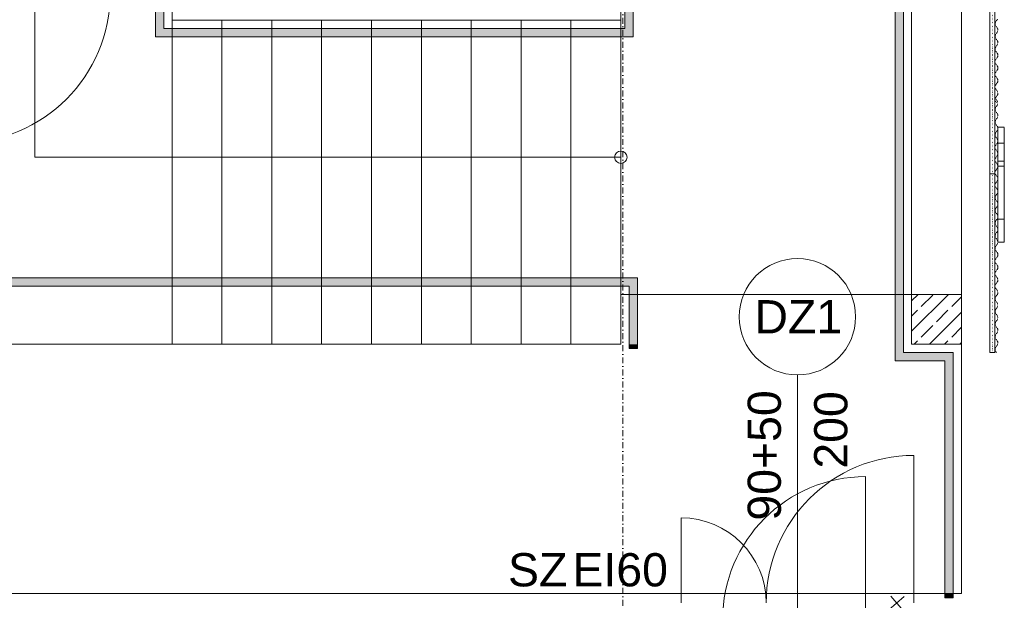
# Model space of a CAD drawing. Header units: centimetres. Extents: x -1589 to 108054, y -205274 to 31709.
# Tile 106 of 256: x 1016 to 1608, y 15209 to 15558. Entities that reach past the tile are written whole.
import ezdxf

# ---------------------------------------------------------------- set-up
doc = ezdxf.new("R2010")
doc.units = ezdxf.units.CM
doc.header["$LTSCALE"] = 0.01
doc.header["$MEASUREMENT"] = 0
for name, pattern in [('11108-COL-C310_XMODEL$0$HIDDEN', [0.375, 0.25, -0.125]), ('Krawędzie ukryte', [27, 20, -7]), ('Kropki i Kreski', [72, 36, -18, 0, -18]), ('Kropkowana', [63.499999, 0, -63.499999])]:
    doc.linetypes.add(name, pattern=pattern)
for name, color, linetype in [('2_barierki.K_IR', 7, 'Continuous'), ('2_belki.K_IR', 7, 'Continuous'), ('2_schody.K_IR', 7, 'Continuous'), ('2_stropy.ISTN', 7, 'Continuous'), ('2_stropy.K_IR', 7, 'Continuous'), ('2_słupy.K_IR', 7, 'Continuous'), ('2_ściana dekoracyjna 3', 7, 'Continuous'), ('2_ściany zewnętrzne.ISTN', 7, 'Continuous'), ('3_linie 2D .ISTN', 7, 'Continuous'), ('4_osie.ISTN', 7, 'Continuous'), ('5_opisy.PW_IR_', 7, 'Continuous')]:
    doc.layers.add(name, color=color, linetype=linetype)
doc.styles.add('GENERATED_STYLE_1', font='txt')
doc.linetypes.add('X małe', pattern='A,0,0,[1,IR 026-25_Rzut piÄ™tra_2025.10.081.Shx,S=0.396825,R=0,X=0,Y=0],-50,0', length=50)

msp = doc.modelspace()

# ---------------------------------------------------------------- hatches: boundary and pattern name
at = {"layer": '2_barierki.K_IR', "linetype": 'Continuous', "lineweight": 5}
for points in [[(1547.3586, 15727.71186), (1542.3586, 15722.71197), (1542.3586, 15352.71058), (1547.3586, 15357.71058)], [(1097.3586, 15547.71058), (1102.3586, 15552.71058), (1102.3586, 15572.71555), (1097.3586, 15577.71555)], [(1384.8586, 15572.71555), (1379.8586, 15572.71555), (1379.8586, 15552.71058), (1384.8586, 15547.71058)], [(1384.8586, 15547.71058), (1379.8586, 15552.71058), (1102.3586, 15552.71058), (1097.3586, 15547.71058)], [(1107.3586, 15397.71058), (1107.3586, 15402.71058), (942.3586, 15402.71058), (937.3586, 15397.71058)], [(1382.3586, 15397.71058), (1387.3586, 15402.71058), (1107.3586, 15402.71058), (1107.3586, 15397.71058)], [(1382.3586, 15362.71058), (1387.3586, 15362.71058), (1387.3586, 15402.71058), (1382.3586, 15397.71058)], [(1387.3586, 15362.71058), (1382.3586, 15362.71058), (1382.3586, 15360.21058), (1387.3586, 15360.21058)], [(1547.3586, 15357.71058), (1542.3586, 15352.71058), (1572.3586, 15352.71058), (1577.3586, 15357.71058)], [(1577.3586, 15357.71058), (1572.3586, 15352.71058), (1572.3586, 15212.64322), (1577.3586, 15212.64322)], [(1577.3586, 15212.64322), (1572.3586, 15212.64322), (1572.3586, 15210.14322), (1577.3586, 15210.14322)]]:
    msp.add_hatch(color=8, dxfattribs=at).paths.add_polyline_path(points)
at = {"layer": '2_słupy.K_IR', "linetype": 'Continuous', "lineweight": 5}
h = msp.add_hatch(dxfattribs=at)
h.set_pattern_fill('Beton zbrojony', color=8, style=0, pattern_type=2)
h.set_pattern_definition([(45, (3e-13, 13615.858), (-9.19239, 9.19239), []), (45, (-4.596, 13620.454), (-9.19239, 9.19239), [9.75, -3.25])])
h.paths.add_polyline_path([(1552.3586, 15392.71058), (1552.3586, 15362.71058), (1582.3586, 15362.71058), (1582.3586, 15392.71058)])

# ---------------------------------------------------------------- linework, layer by layer
at = {"layer": '2_barierki.K_IR', "color": 8, "linetype": 'Continuous', "lineweight": 5}
for p, q in [((1542.3586, 15722.71197), (1542.3586, 15352.71058)), ((1547.3586, 15357.71058), (1547.3586, 15727.71186)), ((1097.3586, 15577.71555), (1097.3586, 15547.71058)), ((1102.3586, 15552.71058), (1102.3586, 15572.71555)), ((1379.8586, 15572.71555), (1379.8586, 15552.71058)), ((1384.8586, 15547.71058), (1384.8586, 15572.71555)), ((1379.8586, 15552.71058), (1102.3586, 15552.71058)), ((1097.3586, 15547.71058), (1384.8586, 15547.71058)), ((1107.3586, 15402.71058), (942.3586, 15402.71058)), ((1387.3586, 15402.71058), (1107.3586, 15402.71058)), ((1387.3586, 15362.71058), (1387.3586, 15402.71058)), ((937.3586, 15397.71058), (1107.3586, 15397.71058)), ((1107.3586, 15397.71058), (1382.3586, 15397.71058)), ((1382.3586, 15397.71058), (1382.3586, 15362.71058)), ((1382.3586, 15362.71058), (1382.3586, 15360.21058)), ((1387.3586, 15360.21058), (1387.3586, 15362.71058)), ((1382.3586, 15360.21058), (1387.3586, 15360.21058)), ((1577.3586, 15357.71058), (1547.3586, 15357.71058)), ((1577.3586, 15212.64322), (1577.3586, 15357.71058)), ((1542.3586, 15352.71058), (1572.3586, 15352.71058)), ((1572.3586, 15352.71058), (1572.3586, 15212.64322)), ((1572.3586, 15212.64322), (1572.3586, 15210.14322)), ((1572.3586, 15210.14322), (1577.3586, 15210.14322)), ((1577.3586, 15210.14322), (1577.3586, 15212.64322))]:
    msp.add_line(p, q, dxfattribs=at)
at = {"layer": '2_belki.K_IR', "color": 8, "linetype": 'Krawędzie ukryte', "lineweight": 5}
for p, q in [((1552.3586, 15732.71175), (1552.3586, 15392.71058)), ((1582.35861, 15732.71175), (1582.35861, 15392.71058)), ((1552.3586, 15392.71058), (1582.35861, 15392.71058))]:
    msp.add_line(p, q, dxfattribs=at)
at = {"layer": '2_schody.K_IR', "color": 8, "linetype": 'Continuous', "lineweight": 5}
for p, q in [((1024.8586, 15475.21058), (1024.8586, 15650.21555)), ((1107.35861, 15567.71555), (1107.3586, 15557.71058)), ((1107.3586, 15557.71058), (1137.3586, 15557.71058)), ((1107.3586, 15362.71058), (1107.3586, 15557.71058)), ((1107.35861, 15557.71058), (1107.35861, 15362.71058)), ((1137.3586, 15557.71058), (1167.3586, 15557.71058)), ((1137.3586, 15362.71058), (1137.3586, 15557.71058)), ((1137.3586, 15557.71058), (1137.3586, 15362.71058)), ((1167.3586, 15362.71058), (1167.3586, 15557.71058)), ((1167.3586, 15557.71058), (1197.3586, 15557.71058)), ((1167.3586, 15557.71058), (1167.3586, 15362.71058)), ((1197.3586, 15362.71058), (1197.3586, 15557.71058)), ((1197.3586, 15557.71058), (1227.3586, 15557.71058)), ((1197.3586, 15557.71058), (1197.3586, 15362.71058)), ((1227.3586, 15362.71058), (1227.3586, 15557.71058)), ((1227.3586, 15557.71058), (1257.3586, 15557.71058)), ((1227.3586, 15557.71058), (1227.3586, 15362.71058)), ((1257.3586, 15362.71058), (1257.3586, 15557.71058)), ((1257.3586, 15557.71058), (1287.35861, 15557.71058)), ((1257.3586, 15557.71058), (1257.3586, 15362.71058)), ((1287.35861, 15362.71058), (1287.35861, 15557.71058)), ((1287.35861, 15557.71058), (1317.35861, 15557.71058)), ((1287.35861, 15557.71058), (1287.35861, 15362.71058)), ((1317.3586, 15362.71058), (1317.3586, 15557.71058)), ((1317.3586, 15557.71058), (1347.3586, 15557.71058)), ((1317.35861, 15557.71058), (1317.35861, 15362.71058)), ((1347.3586, 15362.71058), (1347.3586, 15557.71058)), ((1347.3586, 15557.71058), (1377.3586, 15557.71058)), ((1347.3586, 15557.71058), (1347.3586, 15362.71058)), ((1377.3586, 15557.71058), (1377.3586, 15362.71058)), ((1107.3586, 15475.21058), (1024.8586, 15475.21058)), ((1347.3586, 15475.21058), (1107.3586, 15475.21058)), ((1377.3586, 15475.21058), (1347.3586, 15475.21058)), ((1107.35861, 15362.71058), (932.3586, 15362.71058)), ((1137.3586, 15362.71058), (1107.3586, 15362.71058)), ((1167.3586, 15362.71058), (1137.3586, 15362.71058)), ((1197.3586, 15362.71058), (1167.3586, 15362.71058)), ((1227.3586, 15362.71058), (1197.3586, 15362.71058)), ((1257.3586, 15362.71058), (1227.3586, 15362.71058)), ((1287.35861, 15362.71058), (1257.3586, 15362.71058)), ((1317.35861, 15362.71058), (1287.35861, 15362.71058)), ((1347.3586, 15362.71058), (1317.3586, 15362.71058)), ((1377.3586, 15362.71058), (1347.3586, 15362.71058))]:
    msp.add_line(p, q, dxfattribs=at)
for start, end in [(90, 270), (270, 90)]:
    msp.add_arc((1377.3586, 15475.21058), 3.75, start, end, dxfattribs=at)
at = {"layer": '2_stropy.ISTN', "color": 8, "linetype": 'Continuous', "lineweight": 5, "flags": 128}
msp.add_lwpolyline([(1552.3586, 15732.71175), (1377.3586, 15732.71175), (1377.3586, 15392.71058), (1552.3586, 15392.71058)], close=True, dxfattribs=at)
at = {"layer": '2_stropy.K_IR', "color": 8, "linetype": 'Continuous', "lineweight": 5, "flags": 128}
msp.add_lwpolyline([(1552.3586, 15732.71555), (1377.3586, 15732.71555), (1377.3586, 15362.71058), (902.3586, 15362.71058), (902.3586, 15212.64322), (1582.3586, 15212.64322), (1582.3586, 15362.71058), (1552.3586, 15362.71058)], close=True, dxfattribs=at)
at = {"layer": '2_słupy.K_IR', "color": 8, "linetype": 'Continuous', "lineweight": 5, "flags": 128}
msp.add_lwpolyline([(1552.3586, 15392.71058), (1582.3586, 15392.71058), (1582.3586, 15362.71058), (1552.3586, 15362.71058)], close=True, dxfattribs=at)
at = {"layer": '2_ściana dekoracyjna 3', "color": 8, "linetype": 'Kropkowana', "lineweight": 5}
msp.add_line((1600.94339, 15357.71058), (1600.94339, 15782.82973), dxfattribs=at)
at = {"layer": '2_ściana dekoracyjna 3', "color": 8, "linetype": 'Continuous', "lineweight": 5}
for p, q in [((1599.44339, 15570.27016), (1599.44339, 15465.30246)), ((1602.44339, 15570.27016), (1602.44339, 15465.30246)), ((1599.44339, 15465.30246), (1599.44339, 15412.81867)), ((1602.44339, 15465.30246), (1599.44339, 15465.30246)), ((1602.44339, 15465.30246), (1602.44339, 15412.81867)), ((1599.44339, 15412.81861), (1599.44339, 15357.71058)), ((1602.44339, 15412.81861), (1602.44339, 15357.71058)), ((1602.44339, 15357.71058), (1599.44339, 15357.71058))]:
    msp.add_line(p, q, dxfattribs=at)
at = {"layer": '2_ściana dekoracyjna 3', "color": 8, "linetype": '11108-COL-C310_XMODEL$0$HIDDEN', "lineweight": 5}
for p, q in [((1603.37841, 15557.4329), (1602.58442, 15556.24664)), ((1602.58442, 15556.24664), (1602.58442, 15554.81917)), ((1604.04203, 15558.28171), (1603.37841, 15557.4329)), ((1602.58442, 15554.81917), (1603.37841, 15553.6329)), ((1603.37841, 15553.6329), (1604.04203, 15552.78409)), ((1604.04203, 15550.68171), (1603.37841, 15549.8329)), ((1604.04203, 15552.78409), (1604.27841, 15551.7329)), ((1604.27841, 15551.7329), (1604.04203, 15550.68171)), ((1603.37841, 15549.8329), (1602.58442, 15548.64664)), ((1602.58442, 15548.64664), (1602.58442, 15547.21917)), ((1602.58442, 15547.21917), (1603.37841, 15546.0329)), ((1603.37841, 15546.0329), (1604.04203, 15545.18409)), ((1604.04203, 15545.18409), (1604.27841, 15544.1329)), ((1603.37841, 15542.2329), (1602.58442, 15541.04664)), ((1602.58442, 15541.04664), (1602.58442, 15539.61917)), ((1602.58442, 15539.61917), (1603.37841, 15538.4329)), ((1604.04203, 15543.08171), (1603.37841, 15542.2329)), ((1604.27841, 15544.1329), (1604.04203, 15543.08171)), ((1603.37841, 15534.6329), (1602.58442, 15533.44664)), ((1602.58442, 15533.44664), (1602.58442, 15532.01917)), ((1603.37841, 15538.4329), (1604.04203, 15537.58409)), ((1604.04203, 15535.48171), (1603.37841, 15534.6329)), ((1604.04203, 15537.58409), (1604.27841, 15536.5329)), ((1604.27841, 15536.5329), (1604.04203, 15535.48171)), ((1602.58442, 15532.01917), (1603.37841, 15530.8329)), ((1603.37841, 15527.0329), (1602.58442, 15525.84664)), ((1603.37841, 15530.8329), (1604.04203, 15529.98409)), ((1604.04203, 15527.88171), (1603.37841, 15527.0329)), ((1604.04203, 15529.98409), (1604.27841, 15528.9329)), ((1604.27841, 15528.9329), (1604.04203, 15527.88171)), ((1602.58442, 15525.84664), (1602.58442, 15524.41917)), ((1602.58442, 15524.41917), (1603.37841, 15523.2329)), ((1603.37841, 15523.2329), (1604.04203, 15522.38409)), ((1604.04203, 15522.38409), (1604.27841, 15521.3329)), ((1604.27841, 15521.3329), (1604.04203, 15520.28171)), ((1603.37841, 15519.4329), (1602.58442, 15518.24664)), ((1602.58442, 15518.24664), (1602.58442, 15516.81917)), ((1602.58442, 15516.81917), (1603.37841, 15515.6329)), ((1604.04203, 15520.28171), (1603.37841, 15519.4329)), ((1603.37841, 15515.6329), (1604.04203, 15514.78409)), ((1604.04203, 15514.78409), (1604.27841, 15513.7329)), ((1603.37841, 15511.8329), (1602.58442, 15510.64664)), ((1602.58442, 15510.64664), (1602.58442, 15509.21917)), ((1602.58442, 15509.21917), (1603.37841, 15508.0329)), ((1602.946, 15510.32684), (1603.37841, 15509.68078)), ((1604.04203, 15512.68171), (1603.37841, 15511.8329)), ((1603.37841, 15509.68078), (1604.04203, 15508.83197)), ((1604.27841, 15513.7329), (1604.04203, 15512.68171)), ((1603.37841, 15505.88078), (1602.58442, 15504.69451)), ((1602.58442, 15504.69451), (1602.58442, 15503.26705)), ((1602.58442, 15503.26705), (1603.37841, 15502.08078)), ((1603.37841, 15508.0329), (1603.40612, 15507.99747)), ((1604.04203, 15506.72959), (1603.37841, 15505.88078)), ((1604.04203, 15508.83197), (1604.27841, 15507.78078)), ((1604.27841, 15507.78078), (1604.04203, 15506.72959)), ((1603.37841, 15498.28078), (1602.58442, 15497.09451)), ((1602.58442, 15497.09451), (1602.58442, 15495.66705)), ((1603.37841, 15502.08078), (1604.04203, 15501.23197)), ((1604.04203, 15499.12959), (1603.37841, 15498.28078)), ((1604.04203, 15501.23197), (1604.27841, 15500.18078)), ((1604.27841, 15500.18078), (1604.04203, 15499.12959)), ((1602.58442, 15495.66705), (1603.37841, 15494.48078)), ((1603.37841, 15494.48078), (1604.04203, 15493.63197)), ((1604.04203, 15491.52959), (1603.37841, 15490.68078)), ((1604.04203, 15493.63197), (1604.27841, 15492.58078)), ((1604.27841, 15492.58078), (1604.04203, 15491.52959)), ((1603.37841, 15490.68078), (1602.58442, 15489.49451)), ((1602.58442, 15489.49451), (1602.58442, 15488.06705)), ((1602.58442, 15488.06705), (1603.37841, 15486.88078)), ((1603.37841, 15486.88078), (1604.04203, 15486.03197)), ((1604.04203, 15486.03197), (1604.27841, 15484.98078)), ((1603.37841, 15483.08078), (1602.58442, 15481.89451)), ((1602.58442, 15481.89451), (1602.58442, 15480.46705)), ((1602.58442, 15480.46705), (1603.37841, 15479.28078)), ((1604.04203, 15483.92959), (1603.37841, 15483.08078)), ((1603.37841, 15479.28078), (1604.04203, 15478.43197)), ((1604.27841, 15484.98078), (1604.04203, 15483.92959)), ((1603.37841, 15475.48078), (1602.58442, 15474.29451)), ((1602.58442, 15474.29451), (1602.58442, 15472.86705)), ((1604.04203, 15476.32959), (1603.37841, 15475.48078)), ((1604.04203, 15478.43197), (1604.27841, 15477.38078)), ((1604.27841, 15477.38078), (1604.04203, 15476.32959)), ((1602.58442, 15472.86705), (1603.37841, 15471.68078)), ((1603.37841, 15467.88078), (1602.58442, 15466.69451)), ((1603.37841, 15471.68078), (1604.04203, 15470.83197)), ((1604.04203, 15468.72959), (1603.37841, 15467.88078)), ((1604.04203, 15470.83197), (1604.27841, 15469.78078)), ((1604.27841, 15469.78078), (1604.04203, 15468.72959)), ((1602.58442, 15466.69451), (1602.58442, 15465.26705)), ((1602.58442, 15465.26705), (1603.37841, 15464.08078)), ((1603.37841, 15464.08078), (1604.04203, 15463.23197)), ((1604.04203, 15463.23197), (1604.27841, 15462.18078)), ((1604.27841, 15462.18078), (1604.04203, 15461.12959)), ((1603.37841, 15460.28078), (1602.58442, 15459.09451)), ((1602.58442, 15459.09451), (1602.58442, 15457.66705)), ((1602.58442, 15457.66705), (1603.37841, 15456.48078)), ((1604.04203, 15461.12959), (1603.37841, 15460.28078)), ((1603.37841, 15456.48078), (1604.04203, 15455.63197)), ((1604.04203, 15455.63197), (1604.27841, 15454.58078)), ((1603.37841, 15452.68078), (1602.58442, 15451.49451)), ((1602.58442, 15451.49451), (1602.58442, 15450.06705)), ((1602.58442, 15450.06705), (1603.37841, 15448.88078)), ((1604.04203, 15453.52959), (1603.37841, 15452.68078)), ((1604.27841, 15454.58078), (1604.04203, 15453.52959)), ((1603.37841, 15445.08078), (1602.58442, 15443.89451)), ((1602.58442, 15443.89451), (1602.58442, 15442.46705)), ((1603.37841, 15448.88078), (1604.04203, 15448.03197)), ((1604.04203, 15445.92959), (1603.37841, 15445.08078)), ((1604.04203, 15448.03197), (1604.27841, 15446.98078)), ((1604.27841, 15446.98078), (1604.04203, 15445.92959)), ((1602.58442, 15442.46705), (1603.37841, 15441.28078)), ((1603.37841, 15441.28078), (1604.04203, 15440.43197)), ((1604.04203, 15438.32959), (1603.37841, 15437.48078)), ((1604.04203, 15440.43197), (1604.27841, 15439.38078)), ((1604.27841, 15439.38078), (1604.04203, 15438.32959)), ((1603.37841, 15437.48078), (1602.58442, 15436.29451)), ((1602.58442, 15436.29451), (1602.58442, 15434.86705)), ((1602.58442, 15434.86705), (1603.37841, 15433.68078)), ((1603.37841, 15433.68078), (1604.04203, 15432.83197)), ((1604.04203, 15432.83197), (1604.27841, 15431.78078)), ((1603.37841, 15429.88078), (1602.58442, 15428.69451)), ((1602.58442, 15428.69451), (1602.58442, 15427.26705)), ((1602.58442, 15427.26705), (1603.37841, 15426.08078)), ((1604.04203, 15430.72959), (1603.37841, 15429.88078)), ((1603.37841, 15426.08078), (1604.04203, 15425.23197)), ((1604.27841, 15431.78078), (1604.04203, 15430.72959)), ((1603.37841, 15422.28078), (1602.58442, 15421.09451)), ((1602.58442, 15421.09451), (1602.58442, 15419.66705)), ((1604.04203, 15423.12959), (1603.37841, 15422.28078)), ((1604.04203, 15425.23197), (1604.27841, 15424.18078)), ((1604.27841, 15424.18078), (1604.04203, 15423.12959)), ((1602.58442, 15419.66705), (1603.37841, 15418.48078)), ((1603.37841, 15414.68078), (1602.58442, 15413.49451)), ((1603.37841, 15418.48078), (1604.04203, 15417.63197)), ((1604.04203, 15415.52959), (1603.37841, 15414.68078)), ((1604.04203, 15417.63197), (1604.27841, 15416.58078)), ((1604.27841, 15416.58078), (1604.04203, 15415.52959)), ((1602.58442, 15413.49451), (1602.58442, 15412.06705)), ((1602.58442, 15412.06705), (1603.37841, 15410.88078)), ((1603.37841, 15410.88078), (1604.04203, 15410.03197)), ((1604.04203, 15410.03197), (1604.27841, 15408.98078)), ((1604.27841, 15408.98078), (1604.04203, 15407.92959)), ((1603.37841, 15407.08078), (1602.58442, 15405.89451)), ((1602.58442, 15405.89451), (1602.58442, 15404.46705)), ((1602.58442, 15404.46705), (1603.37841, 15403.28078)), ((1604.04203, 15407.92959), (1603.37841, 15407.08078)), ((1603.37841, 15403.28078), (1604.04203, 15402.43197)), ((1604.04203, 15402.43197), (1604.27841, 15401.38078)), ((1603.37841, 15399.48078), (1602.58442, 15398.29451)), ((1602.58442, 15398.29451), (1602.58442, 15396.86705)), ((1602.58442, 15396.86705), (1603.37841, 15395.68078)), ((1604.04203, 15400.32959), (1603.37841, 15399.48078)), ((1604.27841, 15401.38078), (1604.04203, 15400.32959)), ((1603.37756, 15391.89747), (1602.58358, 15390.7112)), ((1602.58358, 15390.7112), (1602.58358, 15389.28374)), ((1604.04119, 15392.74628), (1603.37756, 15391.89747)), ((1603.37841, 15395.68078), (1604.04203, 15394.83197)), ((1604.13654, 15393.17033), (1604.04119, 15392.74628)), ((1604.04203, 15394.83197), (1604.27841, 15393.78078)), ((1604.27841, 15393.78078), (1604.14114, 15393.17033)), ((1602.58358, 15389.28374), (1603.37756, 15388.09747)), ((1603.37756, 15388.09747), (1604.04119, 15387.24866)), ((1604.04119, 15385.14628), (1603.37756, 15384.29747)), ((1604.04119, 15387.24866), (1604.27756, 15386.19747)), ((1604.27756, 15386.19747), (1604.04119, 15385.14628)), ((1603.37756, 15384.29747), (1602.58358, 15383.1112)), ((1602.58358, 15383.1112), (1602.58358, 15381.68374)), ((1602.58358, 15381.68374), (1603.37756, 15380.49747)), ((1603.37756, 15380.49747), (1604.04119, 15379.64866)), ((1604.04119, 15379.64866), (1604.27756, 15378.59747)), ((1604.27756, 15378.59747), (1604.04119, 15377.54628)), ((1603.37756, 15376.69747), (1602.58358, 15375.5112)), ((1602.58358, 15375.5112), (1602.58358, 15374.08374)), ((1602.58358, 15374.08374), (1603.37756, 15372.89747)), ((1604.04119, 15377.54628), (1603.37756, 15376.69747)), ((1603.37756, 15372.89747), (1604.04119, 15372.04866)), ((1603.37756, 15369.09747), (1602.58358, 15367.9112)), ((1602.58358, 15367.9112), (1602.58358, 15366.48374)), ((1604.04119, 15369.94628), (1603.37756, 15369.09747)), ((1604.04119, 15372.04866), (1604.27756, 15370.99747)), ((1604.27756, 15370.99747), (1604.04119, 15369.94628)), ((1602.58358, 15366.48374), (1603.37756, 15365.29747)), ((1603.37756, 15361.49747), (1602.58358, 15360.3112)), ((1603.37756, 15365.29747), (1604.04119, 15364.44866)), ((1604.04119, 15362.34628), (1603.37756, 15361.49747)), ((1604.04119, 15364.44866), (1604.27756, 15363.39747)), ((1604.27756, 15363.39747), (1604.04119, 15362.34628)), ((1602.58358, 15360.3112), (1602.58358, 15358.88374)), ((1602.58358, 15358.88374), (1603.36879, 15357.71058))]:
    msp.add_line(p, q, dxfattribs=at)
at = {"layer": '2_ściana dekoracyjna 3', "color": 8, "linetype": 'Krawędzie ukryte', "lineweight": 5, "flags": 128}
for points in [[(1604.27841, 15493.376), (1604.27841, 15483.65594)], [(1604.27841, 15493.376), (1608.0976, 15493.376)], [(1608.0976, 15483.65594), (1608.0976, 15493.376)], [(1604.27841, 15483.65594), (1604.27841, 15472.95251)], [(1604.27841, 15483.65594), (1608.0976, 15483.65594)], [(1604.27841, 15483.65594), (1604.27841, 15424.06759)], [(1604.27841, 15483.65594), (1608.0976, 15483.65594)], [(1604.27841, 15483.65594), (1608.0976, 15483.65594)], [(1604.27841, 15483.65594), (1604.27841, 15469.7687)], [(1604.27841, 15483.65594), (1604.27841, 15424.06759)], [(1604.27841, 15483.65594), (1608.0976, 15483.65594)], [(1604.27841, 15483.65594), (1604.27841, 15424.06759)], [(1604.27841, 15483.65594), (1608.0976, 15483.65594)], [(1608.0976, 15472.95251), (1608.0976, 15483.65594)], [(1608.0976, 15424.06759), (1608.0976, 15483.65594)], [(1608.0976, 15469.7687), (1608.0976, 15483.65594)], [(1608.0976, 15424.06759), (1608.0976, 15483.65594)], [(1608.0976, 15424.06759), (1608.0976, 15483.65594)], [(1608.0976, 15424.06759), (1608.0976, 15483.65594)], [(1608.0976, 15474.14271), (1608.0976, 15483.65594)], [(1608.0976, 15483.65594), (1608.0976, 15457.15213)], [(1608.0976, 15447.21492), (1608.0976, 15483.65594)], [(1608.0976, 15424.06759), (1608.0976, 15483.65594)], [(1608.0976, 15455.17933), (1608.0976, 15474.14271)], [(1604.27841, 15472.95251), (1604.27841, 15424.06759)], [(1604.27841, 15472.95251), (1608.0976, 15472.95251)], [(1604.27841, 15469.7687), (1604.27841, 15437.95483)], [(1604.27841, 15469.7687), (1608.0976, 15469.7687)], [(1608.0976, 15424.06759), (1608.0976, 15472.95251)], [(1608.0976, 15437.95483), (1608.0976, 15469.7687)], [(1608.0976, 15448.26858), (1608.0976, 15455.17933)], [(1608.0976, 15446.35773), (1608.0976, 15448.26858)], [(1608.0976, 15424.06759), (1608.0976, 15447.21492)], [(1608.0976, 15440.88154), (1608.0976, 15446.35773)], [(1604.27841, 15437.95483), (1604.27841, 15424.06759)], [(1604.27841, 15437.95483), (1608.0976, 15437.95483)], [(1608.0976, 15442.43507), (1608.0976, 15424.06759)], [(1608.0976, 15440.88154), (1608.0976, 15434.86359)], [(1608.0976, 15428.9918), (1608.0976, 15440.88154)], [(1608.0976, 15424.06759), (1608.0976, 15437.95483)], [(1608.0976, 15424.06759), (1608.0976, 15428.9918)], [(1604.27841, 15424.06759), (1608.0976, 15424.06759)], [(1604.27841, 15424.06759), (1608.0976, 15424.06759)], [(1604.27841, 15424.06759), (1608.0976, 15424.06759)], [(1604.27841, 15424.06759), (1608.0976, 15424.06759)], [(1604.27841, 15424.06759), (1608.0976, 15424.06759)]]:
    msp.add_lwpolyline(points, dxfattribs=at)
at = {"layer": '2_ściany zewnętrzne.ISTN', "color": 8, "linetype": 'Continuous', "lineweight": 5}
for p, q in [((1483.63417, 15344.21056), (1483.63417, 15108.99962)), ((1553.63417, 15206.99962), (1553.63417, 15295.79962)), ((1524.63417, 15196.99962), (1524.63417, 15282.99962)), ((1413.63417, 15206.99962), (1413.63417, 15258.19962))]:
    msp.add_line(p, q, dxfattribs=at)
for centre, radius, start, end in [((1483.63417, 15379.21056), 35, 0, 180), ((1483.63417, 15379.21056), 35, 180, 0), ((1553.63417, 15206.99962), 88.8, 90, 180), ((1413.63417, 15206.99962), 51.2, 0, 90)]:
    msp.add_arc(centre, radius, start, end, dxfattribs=at)
at = {"layer": '2_ściany zewnętrzne.ISTN', "color": 8, "linetype": 'X małe', "lineweight": 5}
msp.add_arc((1524.63417, 15196.99962), 86, 90, 180, dxfattribs=at)
at = {"layer": '3_linie 2D .ISTN', "color": 8, "linetype": 'Continuous', "lineweight": 5}
for p, q in [((1547.79785, 15210.78999), (1538.62394, 15202.92664)), ((1539.86084, 15211.03525), (1547.28229, 15202.51433))]:
    msp.add_line(p, q, dxfattribs=at)
at = {"layer": '4_osie.ISTN', "color": 7, "linetype": 'Kropki i Kreski', "lineweight": 0, "ltscale": 10}
msp.add_line((1378.63417, 12292.49265), (1378.63417, 16012.50207), dxfattribs=at)
at = {"layer": '5_opisy.PW_IR_', "color": 8, "linetype": 'Continuous', "lineweight": 5}
msp.add_lwpolyline([(980.17135, 15573.82666), (980.17135, 15483.82666, 0.414213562), (1070.17135, 15573.82666)], format="xyb", dxfattribs=at)

# ---------------------------------------------------------------- texts
at = {"layer": '2_ściany zewnętrzne.ISTN', "color": 8, "lineweight": 5, "char_height": 20, "attachment_point": 7, "style": 'GENERATED_STYLE_1'}
for s, insert in [('\\A1;{\\pql;\\pt10;\\fArial|b0|i0|c238|p38;DZ1}', (1457.75986, 15369.21059)), ('\\A1;{\\pql;\\pt10;\\fArial|b0|i0|c238|p38;SZ}', (1309.5158, 15216.6705)), ('\\A1;{\\pql;\\pt10;\\fArial|b0|i0|c238|p38;EI60}', (1348.2512, 15216.6705))]:
    msp.add_mtext(s, dxfattribs=dict(at, insert=insert))
at = {"layer": '2_ściany zewnętrzne.ISTN', "color": 8, "lineweight": 5, "char_height": 20, "attachment_point": 7, "rotation": 90, "style": 'GENERATED_STYLE_1'}
for s, insert in [('\\A1;{\\pql;\\pt10;\\fArial|b0|i0|c238|p38;200}', (1513.96329, 15287.79142)), ('\\A1;{\\pql;\\pt10;\\fArial|b0|i0|c238|p38;90+50}', (1473.96329, 15256.52289))]:
    msp.add_mtext(s, dxfattribs=dict(at, insert=insert))

doc.saveas('drawing.dxf')
